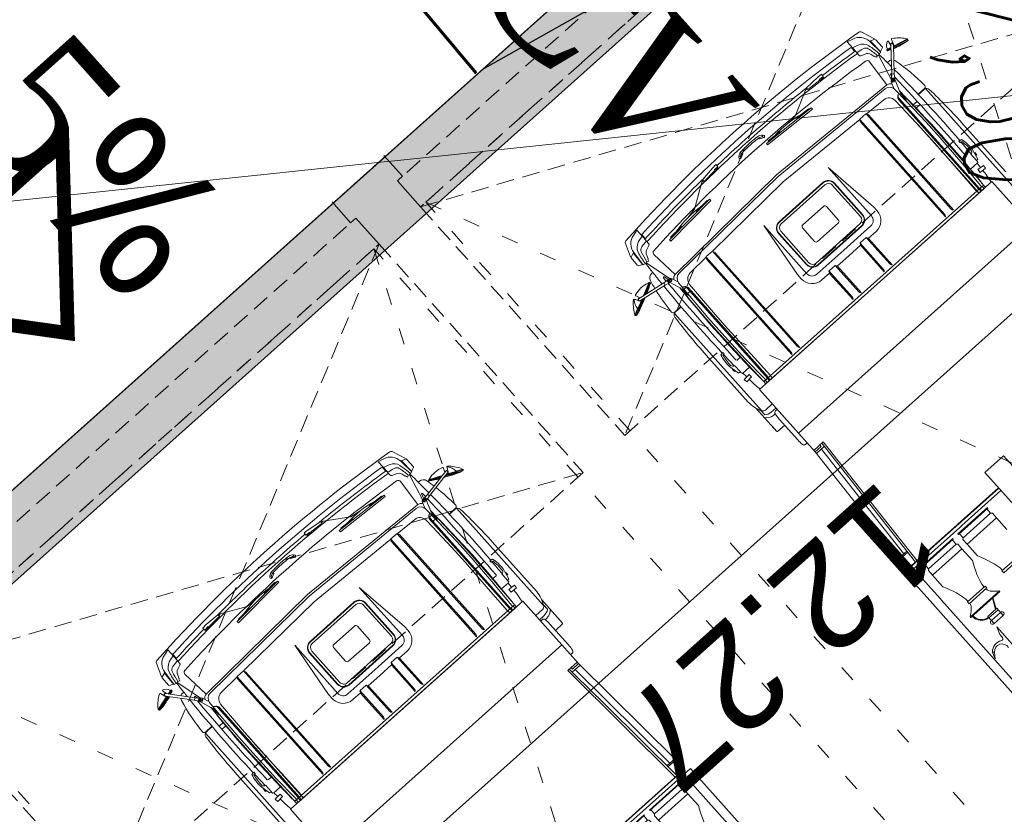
# Model space of a CAD drawing. Header units: centimetres. Extents: x 843425950 to 843478602, y 588811213 to 588851397.
# Tile 59 of 89: x 843443202 to 843443909, y 588832158 to 588832729. Entities that reach past the tile are written whole.
import ezdxf
from ezdxf import colors
from ezdxf.entities.mleader import LeaderData, LeaderLine
from ezdxf.math import Vec2, Vec3

# ---------------------------------------------------------------- set-up
doc = ezdxf.new("R2010")
doc.units = ezdxf.units.CM
doc.header["$MEASUREMENT"] = 0
for name, pattern in [('3', [1, 0.5, -0.5]), ('ACAD_ISO03W100', [30, 12, -18]), ('ACAD_ISO10W100', [18, 12, -3, 0, -3]), ('DASH2', [19.05, 12.7, -6.35])]:
    doc.linetypes.add(name, pattern=pattern)
doc.layers.get('0').update_dxf_attribs({"lineweight": 5})
for name, color, linetype, lineweight in [('0-LINIA CIENKA', 8, 'Continuous', 9), ('0-LINIA ŚREDNIA', 2, 'Continuous', 30), ('1-METKI', 7, 'Continuous', 9), ('cienka sciany', 44, 'Continuous', 9), ('IS_kanalizacja_ZEW', 34, 'Continuous', 60), ('IS_KS_rzędne', 36, 'Continuous', 9), ('IS_SAN_opisy ks', 7, 'Continuous', 20), ('IS_WOD_rzędne', 5, 'Continuous', 9), ('PRZERYWANA', 4, 'DASH2', 9), ('wymiarowanie', 123, 'Continuous', 5)]:
    doc.layers.add(name, color=color, linetype=linetype, lineweight=lineweight)
for name, color, linetype, lineweight, true_color in [('granica działki', 7, '3', 50, 0xeb0000), ('Istniejące sciany', 7, 'Continuous', 9, 0xe18d60), ('meble', 7, 'Continuous', 5, 0x8a8a8a)]:
    doc.layers.add(name, color=color, linetype=linetype, lineweight=lineweight, true_color=true_color)
doc.styles.add('Arial-sanit', font='ariali.ttf')
doc.styles.add('ROMAN', font='romans.shx', dxfattribs={"width": 0.7})
doc.styles.get("Standard").update_dxf_attribs({"font": 'ARIAL.TTF'})
doc.dimstyles.new('1-100 do zagospod', dxfattribs={"dimscale": 0, "dimtxt": 75, "dimasz": 25, "dimexe": 3, "dimexo": 7, "dimgap": 25, "dimtad": 1, "dimlfac": 0.01, "dimrnd": 0.01, "dimzin": 9, "dimdsep": 46, "dimtxsty": 'Standard', "dimblk1": 'new', "dimblk2": 'new', "dimsah": 1, "dimcen": 12, "dimdle": 20, "dimse1": 1, "dimse2": 1, "dimclrd": 256, "dimclre": 3, "dimclrt": 256, "dimadec": 0, "dimazin": 0, "dimtfac": 15, "dimtix": 1, "dimtmove": 1, "dimatfit": 3, "dimldrblk": 'new', "dimfxl": 1, "dimtfill": 1, "dimtfillclr": 7, "dimtolj": 1, "dimtzin": 5, "dimlwd": -1, "dimarcsym": 0})
picture_1 = doc.add_image_def('image1.jpg', size_in_pixel=(6614, 4677))

# ---------------------------------------------------------------- blocks, each defined once
blk = doc.blocks.new('fire truck_top_cad-block.com')
at = {"color": 0}
for p, q in [((505, 1429.8), (483.8, 1384.5)), ((509.2, 1429.5), (490.4, 1389.1)), ((496.1, 1385.6), (514.4, 1424.9)), ((499.4, 1425.8), (502.4, 1424.4)), ((509.2, 1429.5), (505, 1429.8)), ((514.4, 1424.9), (509.2, 1429.5)), ((416.8, 1355.9), (449.1, 1339.5)), ((422.4, 1353.6), (449.3, 1339.4)), ((454.8, 1319.6), (487.4, 1389.5)), ((456.3, 1311), (492.5, 1388.7)), ((457.8, 1302.4), (496.4, 1385.3)), ((484.8, 1384.1), (483.8, 1384.6)), ((492.5, 1388.7), (487.4, 1389.5)), ((496.4, 1385.3), (492.5, 1388.7)), ((397.4, 1196.5), (441.5, 1291.1)), ((401.3, 1193), (443, 1282.5)), ((406.3, 1332.1), (436.4, 1319.9)), ((406.4, 1192.3), (444.5, 1273.9)), ((471.5, 1120.9), (435, 1327.7)), ((489.2, 1124), (452.8, 1330.8)), ((399.9, 1201.9), (399.7, 1202)), ((679.8, 1204.3), (679.8, 1142.8)), ((684.5, 1209.9), (1621.3, 1209.9)), ((1059.8, 1239.8), (1513.6, 1239.8)), ((1806, 1227.4), (1581.7, 1227.4)), ((1659.9, 1212.4), (1616.7, 1212.4)), ((1806, 1227.4), (1758.9, 1227.4)), ((1810.8, 1223.8), (1810.8, 1154.9)), ((3195.1, 1216.9), (3195.1, 310)), ((3195.1, 1216.9), (4402, 1216.9)), ((76.8, 1138.8), (173.4, 1174.6)), ((273.6, 1146.1), (163.7, 1142.3)), ((163.9, 1136.3), (163.7, 1142.3)), ((272.7, 1145.3), (165.1, 1136.4)), ((166.7, 1142.4), (176.2, 1171.8)), ((253.2, 1178.4), (181.7, 1175.9)), ((270.6, 1146), (259, 1174.7)), ((281, 1127.9), (272.7, 1145.3)), ((273.7, 1143.2), (273.6, 1146.1)), ((361.9, 1139.6), (361.9, 1129.7)), ((401.3, 1193), (397.4, 1196.5)), ((406.4, 1192.3), (401.3, 1193)), ((681.8, 1198.2), (681.8, 1142.9)), ((1128.8, 1159.6), (1124.8, 1137.6)), ((1138.8, 1137.6), (1124.8, 1137.6)), ((1138.8, 1137.6), (1140.7, 1150.5)), ((1311.8, 1152.6), (1231.8, 1169.6)), ((1313.8, 1137.6), (1251.8, 1137.6)), ((1263.8, 1167.6), (1263.8, 1162.8)), ((1263.8, 1167.6), (1283.8, 1167.6)), ((1283.8, 1167.6), (1283.8, 1158.5)), ((1313.8, 1137.6), (1311.8, 1152.6)), ((1331.8, 1132.3), (1331.8, 1064.6)), ((1368.8, 1101.9), (1371.9, 1151.8)), ((1371.9, 1151.8), (1396.8, 1150.2)), ((1396.8, 1150.2), (1393.7, 1100.3)), ((1637.7, 1184.8), (1637.7, 1119.9)), ((1677.3, 1164.4), (1677.3, 1119.9)), ((1690.6, 1119.9), (1690.6, 1135.1)), ((1704.7, 1164.4), (1704.7, 1151.2)), ((1951.8, 1154.9), (1751.8, 1154.9)), ((2013, 1119.9), (2013, 1135.1)), ((3079.2, 1179.9), (2099.3, 1119.9)), ((3069.3, 1131.4), (2114.3, 1072.9)), ((3069.2, 1179.9), (3069.2, 1103.4)), ((3129.1, 1179.9), (3079.2, 1179.9)), ((3079.2, 1179.9), (3079.2, 1104)), ((3169.1, 1179.9), (3129.1, 1179.9)), ((3169.1, 1179.9), (3169.1, 310)), ((3171.1, 1179.9), (3171.1, 310)), ((3195.1, 1151.9), (4402, 1151.9)), ((4021.1, 1129), (4068.6, 1146)), ((4068.6, 1146), (4028.6, 1117.2)), ((241.9, 1081.1), (266.9, 1088.4)), ((266.9, 1092.4), (282.9, 1097.4)), ((266.9, 1088.4), (266.9, 1092.4)), ((282.9, 1097.4), (277.6, 1110.6)), ((280.9, 1117.4), (284.6, 1117.4)), ((281, 1118.1), (281, 1127.9)), ((284.6, 1120.2), (284.6, 1116.7)), ((284.6, 1116.7), (474.5, 1069.7)), ((441.8, 1088.6), (476, 1080.6)), ((471.5, 1120.9), (489.2, 1124)), ((471.5, 1120.9), (474.8, 1091)), ((474.8, 1091), (496.4, 1094.8)), ((476.5, 1081.3), (474.8, 1091)), ((489.2, 1124), (496.4, 1094.8)), ((583.3, 1055.2), (494.1, 1087.3)), ((498, 1085.9), (496.4, 1094.8)), ((576, 1057.8), (666.4, 1061.3)), ((666.5, 1061.3), (866.7, 1065.8)), ((866.7, 1065.8), (1016.9, 1066.8)), ((1017, 1066.8), (1267.1, 1063.3)), ((1234.8, 1098), (1234.8, 1067.8)), ((1266.9, 1063.3), (1466.9, 1057.8)), ((1331.8, 1128.9), (1366.8, 1126.9)), ((1393.7, 1100.3), (1368.8, 1101.9)), ((1499.2, 1119.9), (1499.2, -1119.9)), ((1919.3, 1119.9), (1499.2, 1119.9)), ((1919.3, 1119.9), (1919.3, -1119.9)), ((2099.3, 1119.9), (1919.3, 1119.9)), ((2084.3, 1028), (2084.3, 1119.9)), ((3169.1, 1109.5), (2084.3, 1043)), ((3169.1, 1094.5), (2084.3, 1028)), ((2099.3, 1060.6), (2084.3, 1060.6)), ((2099.3, 1060.6), (2099.3, 1119.9)), ((2114.3, 1044.9), (2114.3, 1119.9)), ((3221.8, 797.8), (3221.8, 1081.3)), ((3221.8, 1081.3), (3226.3, 1081.3)), ((3226.3, 797.8), (3226.3, 1081.3)), ((3226.3, 1072.3), (3266.8, 1072.3)), ((3266.8, 1072.3), (3275.8, 1081.3)), ((3266.8, 806.8), (3266.8, 1072.3)), ((3275.8, 1081.3), (3320.4, 1081.3)), ((3320.4, 797.8), (3320.4, 1081.3)), ((3432.9, 1081.3), (3320.4, 1081.3)), ((3725.3, 1081.3), (3729.8, 1081.3)), ((3725.3, 797.8), (3725.3, 1081.3)), ((3729.8, 797.8), (3729.8, 1081.3)), ((4029, 1117.2), (4020.2, 1129)), ((71, 1056.6), (60, 1012.9)), ((155.7, 1012.9), (60, 1012.9)), ((111.2, 1007.9), (146.6, 1007.9)), ((187, 1012.9), (147.1, 1012.9)), ((200.2, 1022.2), (210.8, 1051.8)), ((272.5, 1038.2), (479.3, 1020)), ((433, 0), (479, 1016.6)), ((537.6, 1039.8), (484, 1059.1)), ((653.2, 1050.4), (588.9, 1054)), ((601, 1057.5), (601, 1022)), ((602.6, 989.9), (668.5, 992.4)), ((611.3, 1020.7), (1476.9, 1020.7)), ((615.5, 1013.1), (1476.9, 1013.1)), ((641, 1057.5), (641, 1022)), ((656, 1047.4), (656, 1044.9)), ((668.5, 992.4), (867.7, 996.9)), ((867.7, 996.9), (1016.7, 997.9)), ((1016.7, 997.9), (1266.2, 994.4)), ((1266.2, 994.4), (1476.9, 992.3)), ((1266.9, 1048.3), (1466.9, 1039.8)), ((1451.7, 1058.9), (1460, 1058)), ((1466.9, 1057.8), (1476.9, 1057.4)), ((1466.9, 1039.8), (1476.9, 1039)), ((1476.9, 1057.4), (1476.9, -1057.4)), ((1477.8, 1058.3), (1499.2, 1057.5)), ((1479.8, 1045), (1495.8, 1045)), ((1479.8, 1023.6), (1495.8, 1023.6)), ((1479.8, 1016), (1495.8, 1016)), ((1479.8, 995.2), (1495.8, 995.2)), ((1498.7, 1042.1), (1498.7, -1042.1)), ((2134.4, 1046.1), (2136.4, 1046)), ((3630.8, 1022.8), (3648.8, 1022.8)), ((3630.8, 851.8), (3630.8, 1022.8)), ((3648.8, 1022.8), (3648.8, 851.8)), ((3904.4, 984.6), (3961.2, 1005.3)), ((3961.2, 1005.3), (3989.1, 1005.3)), ((3982.5, 1005.3), (3986.9, 1005.3)), ((536.8, 770.8), (544.1, 931.8)), ((3805.8, 983.5), (3805.8, 895.5)), ((3805.8, 983.5), (3874.3, 983.5)), ((3819.5, 983.5), (3819.5, 895.5)), ((3845.8, 983.5), (3845.8, 895.5)), ((3874.3, 983.5), (3874.3, 895.5)), ((4075.4, 984.6), (3905.1, 984.6)), ((242.7, 475.2), (267.7, 884.4)), ((259.5, 865.9), (252.8, 756.1)), ((279.7, 883.7), (254.7, 474.5)), ((266.5, 865.4), (259.5, 865.9)), ((267.7, 884.4), (279.7, 883.7)), ((3648.8, 851.8), (3630.8, 851.8)), ((3805.8, 907.9), (3729.8, 870.5)), ((3805.8, 902.2), (3729.8, 864.9)), ((3805.8, 895.5), (3874.3, 895.5)), ((3819.7, 914.7), (3819.5, 914.6)), ((551.7, 777.9), (1466.8, 777.9)), ((3221.8, 797.8), (3226.3, 797.8)), ((3226.3, 806.8), (3266.8, 806.8)), ((3266.8, 806.8), (3275.8, 797.8)), ((3275.8, 797.8), (3320.4, 797.8)), ((3432.9, 797.8), (3320.4, 797.8)), ((3725.3, 797.8), (3729.8, 797.8)), ((252.8, 756.1), (259.8, 755.7)), ((502, 0), (534.1, 709.9)), ((534.1, 711.9), (534.1, 767.9)), ((534.1, 709.9), (1450.8, 709.9)), ((535.6, 769.9), (1450.8, 769.9)), ((536.2, 770.5), (547.8, 776.9)), ((536.2, 709.4), (547.8, 702.9)), ((3221.8, 464.5), (3221.8, 747.9)), ((3221.8, 747.9), (3226.3, 747.9)), ((3226.3, 464.5), (3226.3, 747.9)), ((3226.3, 738.9), (3266.8, 738.9)), ((3266.8, 738.9), (3275.8, 747.9)), ((3266.8, 473.5), (3266.8, 738.9)), ((3275.8, 747.9), (3320.4, 747.9)), ((3320.4, 464.5), (3320.4, 747.9)), ((3432.9, 747.9), (3320.4, 747.9)), ((224.5, 603.5), (237.2, 680.9)), ((551.7, 701.9), (1466.8, 701.9)), ((3630.8, 689.4), (3648.8, 689.4)), ((3630.8, 518.5), (3630.8, 689.4)), ((3648.8, 689.4), (3648.8, 518.5)), ((114.1, 435), (224.5, 603.5)), ((236.9, 494.6), (243.6, 604.4)), ((243.6, 604.4), (250.6, 604)), ((113.1, 420), (114.1, 435)), ((243.9, 494.2), (236.9, 494.6)), ((254.7, 474.5), (242.7, 475.2)), ((3221.8, 464.5), (3226.3, 464.5)), ((3226.3, 473.5), (3266.8, 473.5)), ((3266.8, 473.5), (3275.8, 464.5)), ((3275.8, 464.5), (3320.4, 464.5)), ((3432.9, 464.5), (3320.4, 464.5)), ((89, 311.3), (105.7, 420.5)), ((105.7, 420.5), (120.6, 419.6)), ((120.6, 419.6), (113.9, 309.8)), ((641.9, 311), (1067, 365.7)), ((1066.9, 365.7), (1106.9, 365.7)), ((86.9, 276.4), (89, 311.3)), ((108.9, 310.1), (106.8, 275.1)), ((107.5, 285.6), (114.5, 285.3)), ((108.3, 299.6), (115.2, 299.3)), ((113.9, 309.8), (108.9, 310.1)), ((115.4, 305.3), (114.3, 279.3)), ((115.4, 305.3), (122, 305)), ((641.9, 311), (1106.9, 311)), ((3022.9, 310), (3022.9, 130)), ((7215.7, 310), (3022.9, 310)), ((106.8, 275.1), (86.9, 276.4)), ((114.3, 279.3), (121.2, 279)), ((1057.1, 248.5), (754.7, 248.5)), ((1056.5, 269.8), (755.3, 269.8)), ((1056.5, 266.6), (755.3, 266.6)), ((1156.9, 261), (1156.9, 0)), ((1211.6, 261), (1211.6, 187.7)), ((1211.6, 261), (1211.6, 187.7)), ((696, 210.6), (696, -210.6)), ((699.3, 210.6), (699.3, -210.6)), ((717.4, 210.6), (717.4, -210.6)), ((1094.4, 210.6), (1094.4, -210.6)), ((1112.5, 210.6), (1112.5, -210.6)), ((1115.8, 210.6), (1115.8, -210.6)), ((1197.2, 121.2), (1197.2, 178.8)), ((1197.6, 180), (1450.8, 180)), ((1198.2, 180.6), (1209.8, 187)), ((1213.7, 188), (1466.8, 188)), ((153.1, 112.9), (160.9, 106.6)), ((158.8, 80.5), (155.4, 80.5)), ((174.7, 114.5), (158.8, 80.5)), ((160.9, 106.6), (174.7, 114.5)), ((164.8, 122.5), (174.7, 114.5)), ((825.9, 100), (825.9, -100)), ((970.9, 115), (840.9, 115)), ((985.9, 100), (985.9, -100)), ((1197.6, 120), (1450.8, 120)), ((1198.2, 119.4), (1209.8, 113)), ((1211.6, 112.3), (1211.6, 0)), ((1213.7, 112), (1466.8, 112)), ((7215.7, 130), (3022.9, 130)), ((433, 0), (479, -1016.6)), ((502, 0), (534.1, -709.9)), ((1156.9, -261), (1156.9, 0)), ((1211.6, -112.3), (1211.6, 0)), ((153.1, -112.9), (160.9, -106.6)), ((158.8, -80.5), (155.4, -80.5)), ((174.7, -114.5), (158.8, -80.5)), ((160.9, -106.6), (174.7, -114.5)), ((164.8, -122.5), (174.7, -114.5)), ((217.9, -115.4), (210.9, -115.9)), ((210.9, -115.9), (217.4, -225.7)), ((216.8, -96.5), (228.7, -95.8)), ((241, -505.7), (216.8, -96.5)), ((228.7, -95.8), (253, -505)), ((970.9, -115), (840.9, -115)), ((1197.2, -121.2), (1197.2, -178.8)), ((1197.6, -120), (1450.8, -120)), ((1198.2, -119.4), (1209.8, -113)), ((1213.7, -112), (1466.8, -112)), ((1197.6, -180), (1450.8, -180)), ((1198.2, -180.6), (1209.8, -187)), ((1211.6, -261), (1211.6, -187.7)), ((1211.6, -261), (1211.6, -187.7)), ((1213.7, -188), (1466.8, -188)), ((217.4, -225.7), (224.4, -225.2)), ((1057.1, -248.5), (754.7, -248.5)), ((1056.5, -266.6), (755.3, -266.6)), ((1056.5, -269.8), (755.3, -269.8)), ((207.6, -380.5), (210.9, -302.2)), ((641.9, -311), (1106.9, -311)), ((641.9, -311), (1067, -365.7)), ((118.1, -561.1), (207.6, -380.5)), ((226.4, -377.4), (233.4, -377)), ((232.9, -487.2), (226.4, -377.4)), ((1066.9, -365.7), (1106.9, -365.7)), ((239.9, -486.8), (232.9, -487.2)), ((119, -576.1), (118.1, -561.1)), ((253, -505), (241, -505.7)), ((108, -686.9), (111.5, -576.5)), ((111.5, -576.5), (126.5, -575.6)), ((126.5, -575.6), (133, -685.4)), ((110.1, -721.8), (108, -686.9)), ((133, -685.4), (128, -685.7)), ((128, -685.7), (130.1, -720.6)), ((128.6, -696.2), (135.5, -695.7)), ((135, -689.7), (141.6, -689.2)), ((135, -689.7), (137, -715.6)), ((536.2, -709.4), (547.8, -702.9)), ((551.7, -701.9), (1466.8, -701.9)), ((130.1, -720.6), (110.1, -721.8)), ((129.5, -710.1), (136.5, -709.6)), ((137, -715.6), (143.9, -715.1)), ((534.1, -709.9), (1450.8, -709.9)), ((534.1, -711.9), (534.1, -767.9)), ((535.6, -769.9), (1450.8, -769.9)), ((536.2, -770.5), (547.8, -776.9)), ((536.8, -770.8), (544.1, -931.8)), ((551.7, -777.9), (1466.8, -777.9)), ((71, -1056.6), (60, -1012.9)), ((155.7, -1012.9), (60, -1012.9)), ((111.2, -1007.9), (146.6, -1007.9)), ((187, -1012.9), (155.7, -1012.9)), ((200.2, -1022.2), (210.8, -1051.8)), ((272.5, -1038.2), (479.3, -1020)), ((537.6, -1039.8), (484, -1059.1)), ((583.3, -1055.2), (494.1, -1087.3)), ((576, -1057.8), (666.4, -1061.3)), ((653.2, -1050.4), (588.9, -1054)), ((602.6, -989.9), (668.5, -992.4)), ((611.3, -1020.7), (1476.9, -1020.7)), ((615.5, -1013.1), (1476.9, -1013.1)), ((656, -1047.4), (656, -1044.9)), ((668.5, -992.4), (867.7, -996.9)), ((840.4, -995.9), (1499.2, -995.9)), ((867.7, -996.9), (1016.7, -997.9)), ((1016.7, -997.9), (1266.2, -994.4)), ((1266.2, -994.4), (1476.9, -992.3)), ((1266.9, -1048.3), (1466.9, -1039.8)), ((1266.9, -1063.3), (1466.9, -1057.8)), ((1451.7, -1058.9), (1460, -1058)), ((1466.9, -1039.8), (1476.9, -1039)), ((1466.9, -1057.8), (1476.9, -1057.4)), ((1477.8, -1058.3), (1499.2, -1057.5)), ((1479.8, -995.2), (1495.8, -995.2)), ((1479.8, -1016), (1495.8, -1016)), ((1479.8, -1023.6), (1495.8, -1023.6)), ((1479.8, -1045), (1495.8, -1045)), ((241.9, -1081.1), (266.9, -1088.4)), ((266.9, -1088.4), (266.9, -1092.4)), ((266.9, -1092.4), (282.9, -1097.4)), ((281, -1127.9), (272.7, -1145.3)), ((282.9, -1097.4), (277.6, -1110.6)), ((280.9, -1117.4), (284.6, -1117.4)), ((281, -1118.1), (281, -1127.9)), ((445, -1098.4), (284.1, -1233.4)), ((284.6, -1116.7), (474.5, -1069.7)), ((284.6, -1120.2), (284.6, -1116.7)), ((456.5, -1112.2), (295.7, -1247.2)), ((361.9, -1139.6), (361.9, -1129.7)), ((441.8, -1088.6), (459.5, -1084.5)), ((445, -1098.4), (466.7, -1077.6)), ((456.5, -1112.2), (445, -1098.4)), ((456.5, -1112.2), (480.8, -1094.5)), ((474.2, -1071.3), (466.7, -1077.6)), ((480.8, -1094.5), (466.7, -1077.6)), ((488.3, -1088.2), (480.8, -1094.5)), ((666.5, -1061.3), (866.7, -1065.8)), ((712.8, -1103.8), (712.8, -1064.8)), ((744.8, -1104.2), (744.8, -1066)), ((866.7, -1065.8), (1016.9, -1066.8)), ((1017, -1066.8), (1267.1, -1063.3)), ((1234.8, -1098), (1234.8, -1067.8)), ((1331.8, -1132.3), (1331.8, -1064.6)), ((1331.8, -1128.9), (1366.8, -1126.9)), ((1393.7, -1100.3), (1368.8, -1101.9)), ((1368.8, -1101.9), (1371.9, -1151.8)), ((1396.8, -1150.2), (1393.7, -1100.3)), ((1919.3, -1119.9), (1499.2, -1119.9)), ((76.8, -1138.8), (173.4, -1174.6)), ((163.9, -1136.3), (163.7, -1142.3)), ((273.6, -1146.1), (163.7, -1142.3)), ((272.7, -1145.3), (165.1, -1136.4)), ((166.7, -1142.4), (176.2, -1171.8)), ((253.2, -1178.4), (181.7, -1175.9)), ((270.6, -1146), (259, -1174.7)), ((273.7, -1143.2), (273.6, -1146.1)), ((285.3, -1196), (290.9, -1194.5)), ((292.8, -1186.2), (289.3, -1188.7)), ((298.2, -1221.6), (289.3, -1188.7)), ((299.8, -1186.4), (292.8, -1186.2)), ((301.5, -1218.8), (292.8, -1186.2)), ((299.8, -1186.4), (307.2, -1214.1)), ((679.8, -1204.3), (679.8, -1142.8)), ((681.8, -1198.2), (681.8, -1142.9)), ((1128.8, -1159.6), (1124.8, -1137.6)), ((1138.8, -1137.6), (1124.8, -1137.6)), ((1138.8, -1137.6), (1140.7, -1150.5)), ((1311.8, -1152.6), (1231.8, -1169.6)), ((1313.8, -1137.6), (1251.8, -1137.6)), ((1263.8, -1167.6), (1263.8, -1162.8)), ((1263.8, -1167.6), (1283.8, -1167.6)), ((1283.8, -1167.6), (1283.8, -1158.5)), ((1313.8, -1137.6), (1311.8, -1152.6)), ((1371.9, -1151.8), (1396.8, -1150.2)), ((256, -1236.4), (287.3, -1229.1)), ((258.6, -1261.8), (293.2, -1251.3)), ((332.5, -1350), (303.3, -1240.8)), ((336.8, -1350.4), (306.7, -1238)), ((312.3, -1233.2), (342.8, -1346.7)), ((684.5, -1209.9), (1621.3, -1209.9)), ((1059.8, -1239.8), (1513.6, -1239.8)), ((327.8, -1345.1), (331, -1344.2)), ((336.8, -1350.4), (332.5, -1350)), ((342.8, -1346.7), (336.8, -1350.4))]:
    blk.add_line(p, q, dxfattribs=at)
for points in [[(131.7, 1063.1), (127, 1049.9), (117.2, 1012.9)], [(173, 1067.1), (169.5, 1049.9), (165.7, 1021.5)], [(131.7, -1063.1), (127, -1049.9), (117.2, -1012.9)], [(173, -1067.1), (169.5, -1049.9), (165.7, -1021.5)]]:
    blk.add_lwpolyline(points, dxfattribs=at)
for points in [[(281, 1127.9, 0.049602), (183.9, 1111.4)], [(271.9, 1108.2, 0.051562), (197.1, 1093.6)], [(448.1, 0), (493, 993, -0.39005), (541.9, 1041.5), (666.9, 1046.3), (866.9, 1050.8), (1016.9, 1051.8), (1266.9, 1048.3)], [(448.1, 0), (493, -993, 0.39005), (541.9, -1041.5), (666.9, -1046.3), (866.9, -1050.8), (1016.9, -1051.8), (1266.9, -1048.3)], [(281, -1127.9, -0.049602), (183.9, -1111.4)], [(271.9, -1108.2, -0.051562), (197.1, -1093.6)]]:
    blk.add_lwpolyline(points, format="xyb", dxfattribs=at)
for points in [[(484.1, 1064.7), (479.2, 1073.2), (484.1, 1081.7), (494, 1081.7), (498.9, 1073.2), (494, 1064.7)], [(484.1, -1064.7), (479.2, -1073.2), (484.1, -1081.7), (494, -1081.7), (498.9, -1073.2), (494, -1064.7)]]:
    blk.add_lwpolyline(points, close=True, dxfattribs=at)
for centre in [(489.1, 1073.2), (489.1, -1073.2)]:
    blk.add_circle(centre, 6, dxfattribs=at)
for centre, radius, start, end in [((636.9, 1161.4), 300, 118.24032, 137.59614), ((93.7, 1529.5), 433.2, 330.94872, 345.84182), ((497.3, 1421.3), 5, 65, 118.24032), ((419.1, 1360.3), 5, 137.59614, 243.10288), ((424.7, 1358), 5, 129.89311, 242.16445), ((485.7, 1285.1), 100, 92.42216, 129.89311), ((-250.8, 1616.2), 781.9, 335.36202, 342.71685), ((481.6, 1380), 5, 65, 92.42216), ((588.5, 1263), 200, 160.69531, 196.84805), ((404.4, 1327.5), 5, 67.83555, 160.69531), ((443.9, 1329.2), 11.5, 63.10288, 228.49995), ((443.9, 1329.2), 9, 10, 190), ((443.9, 1329.2), 11.5, 331.50005, 63.10288), ((401.9, 1206.5), 5, 196.84805, 245), ((-250.8, 1616.2), 781.9, 327.28315, 333.10535), ((720.5, -183.3), 1403.7, 92.29688, 100.03006), ((664.8, 1204.3), 15, 0, 92.29688), ((708.8, 1198.2), 27, 95.06189, 180), ((1038.8, -2526.8), 3766.6, 89.68044, 95.06189), ((1505.2, 1000.6), 239.3, 60.197, 87.98719), ((1610.7, 1184.8), 27, 0, 60.197), ((1603.5, 1164.7), 73.8, 359.75302, 40.20716), ((1628.4, 1164.7), 76.3, 359.75302, 55.17401), ((1762.4, 1164.7), 76.3, 50.69752, 55.17401), ((83.8, 1120.1), 20, 110.30447, 173.48454), ((173.8, 1030.8), 106, 94.70103, 165.88567), ((175.1, 1170), 4.9, 58.38251, 110.30447), ((181.9, 1169.9), 6, 92, 162.01689), ((253.5, 1172.4), 6, 21.98311, 92), ((405.9, 1139.6), 44, 103.37909, 180), ((920.5, -8546.1), 9691.9, 92.67052, 93.30457), ((720.5, -183.3), 1403.7, 100.76472, 103.37909), ((920.5, -8546.1), 9691.9, 88.78582, 92.56323), ((1210, 858.9), 311.4, 85.98305, 105.10758), ((920.5, -8546.1), 9691.9, 88.04231, 88.70462), ((1210.3, 846.2), 312.1, 86.02775, 102.88471), ((1231.8, 1137.6), 20, 0, 89.6797), ((920.5, -8546.1), 9691.9, 87.5969, 87.67478), ((1326.8, 1132.3), 5, 0, 88.14933), ((1706.8, 1135.1), 16.2, 99.08472, 180), ((1751.8, 853.7), 301.2, 90, 99.08472), ((1951.8, 853.7), 301.2, 80.91528, 90), ((1996.8, 1135.1), 16.2, 0, 80.91528), ((9891.1, 0), 9891.1, 173.48454, 186.51546), ((204.2, 1037.2), 77, 105.29087, 160.34618), ((207.3, 1060.1), 35, 106.91325, 168.54125), ((255.1, 1036), 47, 106.2602, 160.31667), ((271, 1118.1), 10, 275.10651, 0), ((289.6, 1120.2), 5, 94.28612, 180), ((920.5, -8546.1), 9691.9, 93.30457, 93.73467), ((442.9, 1093.5), 5, 91.56128, 256.88356), ((940.3, -17156.1), 18261.3, 91.46368, 91.56128), ((489.1, 1073.2), 15, 70.18877, 250.18877), ((940.3, -17156.1), 18261.3, 89.09151, 91.39674), ((1019.4, -6760.2), 7831, 86.83596, 93.25318), ((1229.8, 1098), 5, 0, 89.09151), ((1339.2, 470.6), 656.8, 87.28777, 87.59794), ((1373.7, 468.6), 656.8, 78.97941, 88.11701), ((3729.8, 975.5), 90, 5.10108, 90), ((4071, 1065.9), 81, 128.82459, 209.89096), ((4061.7, 1074.2), 54.4, 127.21036, 279.63567), ((10120, 0), 10063.9, 174.278, 185.722), ((10044.1, -15.1), 9950.2, 174.07023, 177.60865), ((111.2, 1002.9), 5, 90, 174.278), ((10067.1, -15.1), 9950.2, 174.07023, 179.91331), ((155.7, 1022.9), 10, 270, 352.30395), ((187, 1026.9), 14, 270, 340.31667), ((10147, -15.1), 9950.2, 174.02719, 179.91331), ((270.8, 1018.2), 20, 84.97093, 174.02719), ((519.9, 1014.8), 40.9, 113.97954, 177.40995), ((605, 929.1), 60.9, 92.17686, 177.40995), ((788.1, 1186.5), 252.9, 214.82162, 217.54171), ((792.6, 1167.5), 246.4, 210.59761, 215.09867), ((590.1, 1074), 20, 250.18877, 266.72951), ((611.3, 1050.7), 30, 217.54171, 270), ((615.5, 1043.1), 30, 215.09867, 270), ((653, 1047.4), 3, 0, 86.72951), ((1478.6, 1056.6), 1.8, 113.63036, 154.26798), ((1479.8, 1042.1), 2.9, 90, 180), ((1479.8, 1020.7), 2.9, 90, 180), ((1479.8, 1013.1), 2.9, 90, 180), ((1479.8, 992.3), 2.9, 90, 180), ((1495.8, 1042.1), 2.9, 0, 90), ((1495.8, 1020.7), 2.9, 0, 90), ((1495.8, 1013.1), 2.9, 0, 90), ((1495.8, 992.3), 2.9, 0, 90), ((1487.7, 958.6), 60, 78.91813, 79.39503), ((1499.1, 960.3), 50, 89.80631, 90.36838), ((3729.8, 975.5), 84, 5.46498, 90), ((3860.1, 986.3), 14.4, 348.83203, 191.16797), ((3989.1, 1018.8), 13.5, 270, 29.89096), ((3860.1, 892.8), 14.4, 168.83203, 11.16797), ((952.8, 637.3), 716.9, 166.46088, 186.5602), ((551.7, 769.9), 8, 90, 118.96893), ((1450.8, 789.9), 20, 270, 323.1301), ((537.2, 768.7), 2, 118.96893, 143.88482), ((537.2, 711.1), 2, 216.11518, 241.03107), ((1450.8, 689.9), 20, 36.8699, 90), ((551.7, 709.9), 8, 241.03107, 270), ((1106.9, 261), 104.8, 0, 90), ((1106.9, 261), 50, 0, 90), ((10044.1, -15.1), 9950.2, 178.32569, 179.91331), ((755.3, 210.6), 59.2, 90, 180), ((755.3, 210.6), 56, 90, 180), ((755.3, 210.6), 37.9, 90, 180), ((1056.5, 210.6), 59.2, 0, 90), ((1056.5, 210.6), 56, 0, 90), ((1056.5, 210.6), 37.9, 0, 90), ((1199.2, 178.8), 2, 118.96893, 180), ((1213.7, 180), 8, 90, 118.96893), ((1450.8, 200), 20, 270, 323.1301), ((920.8, 0), 787, 174.01134, 180), ((187.8, 76.9), 50, 134.03186, 174.01134), ((933.7, 0), 787, 173.94138, 180), ((155.4, 75.5), 5, 90, 174.46021), ((195.9, 78.3), 45, 141.02014, 173.94138), ((219, 44.5), 95, 124.86056, 134.03186), ((840.9, 100), 15, 90, 180), ((970.9, 100), 15, 0, 90), ((1199.2, 121.2), 2, 180, 241.03107), ((1213.7, 120), 8, 241.03107, 270), ((1450.8, 100), 20, 36.8699, 90), ((10044.1, 15.1), 9950.2, 180.08669, 183.40987), ((10067.1, 15.1), 9950.2, 180.08669, 185.92977), ((10147, 15.1), 9950.2, 180.08669, 185.97281), ((920.8, 0), 787, 180, 185.98866), ((933.7, 0), 787, 180, 186.05862), ((187.8, -76.9), 50, 185.98866, 225.96814), ((155.4, -75.5), 5, 185.53979, 270), ((195.9, -78.3), 45, 186.05862, 218.97986), ((219, -44.5), 95, 225.96814, 235.13944), ((840.9, -100), 15, 180, 270), ((970.9, -100), 15, 270, 0), ((1199.2, -121.2), 2, 118.96893, 180), ((1213.7, -120), 8, 90, 118.96893), ((1450.8, -100), 20, 270, 323.1301), ((926.5, -259.7), 716.9, 173.34441, 193.44373), ((755.3, -210.6), 59.2, 180, 270), ((755.3, -210.6), 56, 180, 270), ((755.3, -210.6), 37.9, 180, 270), ((1056.5, -210.6), 37.9, 270, 0), ((1056.5, -210.6), 56, 270, 0), ((1056.5, -210.6), 59.2, 270, 0), ((1199.2, -178.8), 2, 180, 241.03107), ((1213.7, -180), 8, 241.03107, 270), ((1450.8, -200), 20, 36.8699, 90), ((1106.9, -261), 104.8, 270, 0), ((1106.9, -261), 50, 270, 0), ((551.7, -709.9), 8, 90, 118.96893), ((1450.8, -689.9), 20, 270, 323.1301), ((10044.1, 15.1), 9950.2, 184.24326, 185.92977), ((537.2, -711.1), 2, 118.96893, 143.88482), ((537.2, -768.7), 2, 216.11518, 241.03107), ((551.7, -769.9), 8, 241.03107, 270), ((1450.8, -789.9), 20, 36.8699, 90), ((605, -929.1), 60.9, 182.59005, 267.82314), ((173.8, -1030.8), 106, 194.11433, 265.29897), ((111.2, -1002.9), 5, 185.722, 270), ((155.7, -1022.9), 10, 7.69605, 90), ((187, -1026.9), 14, 19.68333, 90), ((255.1, -1036), 47, 199.68333, 253.7398), ((270.8, -1018.2), 20, 185.97281, 275.02907), ((489.1, -1073.2), 15, 109.81123, 289.81123), ((519.9, -1014.8), 40.9, 182.59005, 246.02046), ((1019.4, 6760.2), 7831, 266.74682, 273.16404), ((792.6, -1167.5), 246.4, 144.90133, 149.40239), ((788.1, -1186.5), 252.9, 142.45829, 145.17838), ((590.1, -1074), 20, 93.27049, 109.81123), ((611.3, -1050.7), 30, 90, 142.45829), ((615.5, -1043.1), 30, 90, 144.90133), ((653, -1047.4), 3, 273.27049, 0), ((1479.8, -992.3), 2.9, 180, 270), ((1479.8, -1013.1), 2.9, 180, 270), ((1479.8, -1020.7), 2.9, 180, 270), ((1479.8, -1042.1), 2.9, 180, 270), ((1478.6, -1056.6), 1.8, 205.73202, 246.36964), ((1495.8, -992.3), 2.9, 270, 0), ((1495.8, -1013.1), 2.9, 270, 0), ((1495.8, -1020.7), 2.9, 270, 0), ((1495.8, -1042.1), 2.9, 270, 0), ((83.8, -1120.1), 20, 186.51546, 249.69553), ((204.2, -1037.2), 77, 199.65382, 254.70913), ((207.3, -1060.1), 35, 191.45875, 253.08675), ((271, -1118.1), 10, 0, 84.89349), ((289.6, -1120.2), 5, 180, 265.71388), ((920.5, 8546.1), 9691.9, 266.26533, 266.69543), ((920.5, 8546.1), 9691.9, 266.69543, 266.95018), ((442.9, -1093.5), 5, 103.11644, 268.43872), ((940.3, 17156.1), 18261.3, 268.43872, 268.44536), ((940.3, 17156.1), 18261.3, 268.53747, 270.90849), ((1229.8, -1098), 5, 270.90849, 0), ((1339.2, -470.6), 656.8, 272.40206, 272.71223), ((1339.2, -470.6), 656.8, 272.40206, 272.71223), ((1373.7, -468.6), 656.8, 271.88299, 281.02059), ((175.1, -1170), 4.9, 249.69553, 301.61749), ((181.9, -1169.9), 6, 197.98311, 268), ((305.7, -1252.4), 60, 109.90774, 157.69106), ((253.5, -1172.4), 6, 268, 338.01689), ((-89.7, -1376.7), 433.2, 22.46385, 25.84182), ((405.9, -1139.6), 44, 180, 211.69836), ((405.9, -1139.6), 44, 235.34951, 256.62091), ((720.5, 183.3), 1403.7, 256.62091, 267.70312), ((920.5, 8546.1), 9691.9, 267.10627, 271.21418), ((708.8, -1198.2), 27, 180, 264.93811), ((1210, -858.9), 311.4, 254.89242, 274.01695), ((920.5, 8546.1), 9691.9, 271.29538, 271.95769), ((1210.3, -846.2), 312.1, 257.11529, 273.97225), ((1231.8, -1137.6), 20, 270.3203, 0), ((920.5, 8546.1), 9691.9, 272.32522, 272.4031), ((1326.8, -1132.3), 5, 271.85067, 0), ((254.8, -1231.5), 5, 157.69106, 283.10288), ((260, -1266.6), 5, 106.89712, 212.40386), ((509.1, -1108.6), 300, 212.40386, 231.75968), ((289.9, -1240.3), 11.5, 103.10288, 286.89712), ((289.9, -1240.3), 9, 130, 310), ((289.9, -1240.3), 11.5, 91.50005, 103.10288), ((289.9, -1240.3), 11.5, 286.89712, 348.49995), ((-89.7, -1376.7), 433.2, 4.15818, 19.94935), ((664.8, -1204.3), 15, 267.70312, 0), ((1038.8, 2526.8), 3766.6, 264.93811, 270.31956), ((326.5, -1340.2), 5, 231.75968, 285)]:
    blk.add_arc(centre, radius, start, end, dxfattribs=at)
for points in [[(3630.8, 1016.4), (3561.6, 1020.1), (3497.3, 1050.7), (3432.9, 1081.3)], [(3725.3, 1081.3), (3703, 1050.6), (3680.8, 1019.8), (3648.8, 1016.3)], [(3630.8, 862.7), (3561.6, 859), (3497.3, 828.4), (3432.9, 797.8)], [(3725.3, 797.8), (3703, 828.5), (3680.8, 859.2), (3648.8, 862.7)], [(3630.8, 683), (3561.6, 686.7), (3497.3, 717.3), (3432.9, 747.9)]]:
    blk.add_open_spline(points, degree=3, dxfattribs=at)
blk = doc.blocks.new('_Oblique')
at = {"color": 0, "linetype": 'ByBlock', "lineweight": -2}
blk.add_line((-0.5, -0.5), (0.5, 0.5), dxfattribs=at)
blk = doc.blocks.new('My oblique')
at = {"xscale": 2.5, "yscale": 2.5, "zscale": 2.5, "rotation": 180}
blk.add_blockref('_Oblique', (139.09, 225.958), dxfattribs=at)
blk = doc.blocks.new('new')
at = {"ltscale": 0.1}
for p, q in [((0, -3.392), (0, 3.392)), ((-1.87, 0), (1.87, 0))]:
    blk.add_line(p, q, dxfattribs=at)
blk.add_blockref('My oblique', (-139.09, -225.958), dxfattribs=at)
blk = doc.blocks.new('*D1815')
at = {"layer": '0-LINIA CIENKA'}
blk.add_line((843443267.57, 588831939.53), (843444144.71, 588832724.1), dxfattribs=at)
at = {"layer": 'Defpoints', "color": 0}
for p in [(843444163.35, 588832740.76), (843444163.35, 588832740.76), (843443597.86, 588831532.76)]:
    blk.add_point(p, dxfattribs=at)
at = {"layer": '0-LINIA CIENKA', "linetype": 'ByBlock', "xscale": 25, "yscale": 25, "zscale": 25}
for p, rotation in [((843444163.35, 588832740.76), 41.81120468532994), ((843443248.93, 588831922.86), 221.81120468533)]:
    blk.add_blockref('new', p, dxfattribs=dict(at, rotation=rotation))
at = {"layer": '0-LINIA CIENKA', "lineweight": 5, "insert": (843443747.91, 588832285.11), "char_height": 75, "attachment_point": 5, "rotation": 221.8112, "bg_fill": 3, "box_fill_scale": 1.25, "bg_fill_color": 256, "bg_fill_true_color": 13158600, "bg_fill_transparency": 0}
blk.add_mtext('\\A1;12.27', dxfattribs=at)
blk = doc.blocks.new('G$CA5EE0E49')
at = {"layer": 'granica działki'}
for p, q in [((-90.5, -86.3), (90.5, 86.3)), ((86.3, -90.5), (-86.3, 90.5))]:
    blk.add_line(p, q, dxfattribs=at)
blk = doc.blocks.new('G$C2BD97EAD')
at = {"layer": 'granica działki', "color": 1, "linetype": 'Continuous', "lineweight": 0, "true_color": 0xff0f0f, "const_width": 10}
blk.add_lwpolyline([(0, 0), (-103.54, 90.07), (71.45, 117.17), (0, 0)], dxfattribs=at)
blk = doc.blocks.new('*U|REF960')
at = {"layer": 'wymiarowanie'}
for points in [[(0, 0), (0, 25)], [(460, 0), (460, 25)]]:
    blk.add_lwpolyline(points, dxfattribs=at)
at = {"color": 7, "lineweight": 40, "true_color": 0xffffff}
blk.add_wipeout([(0, 0), (460, 0), (460, 25), (455, 25), (455, 45), (5, 45), (5, 25), (0, 25)], dxfattribs=at).dxf.layer = 'wymiarowanie'
at = {"layer": 'cienka sciany'}
for points in [[(5, 45), (5, 25), (0, 25)], [(455, 45), (455, 25), (460, 25)]]:
    blk.add_lwpolyline(points, dxfattribs=at)
at = {"layer": 'Istniejące sciany'}
for points in [[(0, 0), (0, 25)], [(460, 0), (460, 25)]]:
    blk.add_lwpolyline(points, dxfattribs=at)
at = {"layer": 'PRZERYWANA'}
for points in [[(460, 25), (0, 25)], [(460, 0), (0, 0)], [(0, 0), (0, -220), (460, -220), (460, 0), (0, -220)], [(0, 0), (460, -220)]]:
    blk.add_lwpolyline(points, dxfattribs=at)
blk = doc.blocks.new('_None')
blk = doc.blocks.new('PZT BARSZCZEWO')
at = {"layer": 'wymiarowanie', "linetype": '3', "lineweight": 5}
blk.add_lwpolyline([(843442993.177, 588832209.296), (843444256.884, 588830796.54), (843444387.411, 588830913.287), (843445832.422, 588829297.766), (843446610.066, 588829993.334), (843446430.939, 588830193.682), (843446847.635, 588830566.397), (843445745.586, 588831798.591), (843445697.882, 588831755.922), (843445714.58, 588831737.255), (843445345.114, 588831406.785), (843444987.013, 588831807.141), (843445127.926, 588831933.181), (843444871.922, 588832219.396), (843444818.225, 588832171.367), (843444824.785, 588832164.034), (843444737.613, 588832086.062), (843443901.036, 588833021.331)], close=True, dxfattribs=at)
at = {"layer": '0-LINIA CIENKA', "lineweight": 5, "xscale": 0.35, "yscale": 0.35, "zscale": 0.35, "rotation": 41.81120468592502}
blk.add_blockref('G$CA5EE0E49', (843443807.3, 588832324.903), dxfattribs=at)
at = {"layer": '1-METKI', "lineweight": 5, "insert": (843443859.438, 588832605.125), "char_height": 70, "width": 4276.34741, "attachment_point": 9, "rotation": 272.451954, "style": 'ROMAN'}
blk.add_mtext('127,30 ', dxfattribs=at)
at = {"layer": 'wymiarowanie', "lineweight": 5, "ltscale": 0.5}
image = blk.add_image(picture_1, insert=(843431362.064, 588824232.532), size_in_units=(21007.289, 14855.018), rotation=0.1058354, dxfattribs=at)
image.dxf.flags = 7
at = {"layer": 'Istniejące sciany', "lineweight": 5, "xscale": -1, "rotation": 41.81120484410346}
blk.add_blockref('*U|REF960', (843443459.605, 588832567.5), dxfattribs=at)
at = {"layer": 'Istniejące sciany', "lineweight": 5, "rotation": 41.81120458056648}
blk.add_blockref('*U|REF960', (843443489.418, 588832594.167), dxfattribs=at)
at = {"layer": 'wymiarowanie', "linetype": '3', "lineweight": 5, "rotation": 33.00720376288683}
blk.add_blockref('G$C2BD97EAD', (843443236.087, 588832503.601), dxfattribs=at)
at = {"layer": '0-LINIA CIENKA', "lineweight": 5}
dim = blk.add_linear_dim(base=(843444163.348, 588832740.763), p1=(843443597.861, 588831532.761), p2=(843444163.348, 588832740.763), angle=221.811205, dimstyle='1-100 do zagospod', override={"dimscale": 1}, dxfattribs=at)
dim.commit()
dim.dimension.update_dxf_attribs({"geometry": '*D1815', "text_midpoint": (843443747.911, 588832285.113)})
at = {"layer": '0-LINIA CIENKA', "lineweight": 5, "ltscale": 2, "transparency": 33554687}
h = blk.add_hatch(dxfattribs=at)
h.set_pattern_fill('ANSI37', color=256, scale=1000, angle=20)
h.set_pattern_definition([(65, (0, 0), (-113.28847338, 52.827282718), []), (155, (0, 0), (-52.827282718, -113.28847338), [])])
edge = h.paths.add_edge_path()
edge.add_line((843441756.964, 588833158.734), (843442575.483, 588832236.581))
edge.add_line((843442575.483, 588832236.581), (843444368.25, 588833842.554))
edge.add_line((843444368.25, 588833842.554), (843443655.985, 588834657.724))
edge.add_line((843443655.985, 588834657.724), (843443055.311, 588834184.096))
edge.add_line((843443055.311, 588834184.096), (843442940.519, 588834093.6))
edge.add_line((843442923.836, 588834078.471), (843441756.964, 588833158.734))
h.paths.add_polyline_path([(843444368.25, 588833842.554), (843445637.772, 588832389.712), (843445134.15, 588831938.971), (843444877.343, 588832225.935), (843444824.502, 588832178.741), (843444831.116, 588832169.63), (843444743.835, 588832091.779), (843443710.076, 588833247.957)])
at = {"layer": 'wymiarowanie', "lineweight": 5, "ltscale": 0.5, "transparency": 33554687}
h = blk.add_hatch(color=0, dxfattribs=at)
h.dxf.hatch_style = 1
h.paths.add_polyline_path([(843445832.354, 588829297.705), (843446610.066, 588829993.334), (843446430.86, 588830193.611), (843446847.635, 588830566.397), (843445745.582, 588831798.595), (843445697.88, 588831755.927), (843445714.58, 588831737.255), (843445345.114, 588831406.785), (843444987.058, 588831807.182), (843445127.926, 588831933.182), (843444878.481, 588832212.063), (843444824.785, 588832164.034), (843444824.785, 588832164.034), (843444737.612, 588832086.062), (843443901.036, 588833021.331), (843442993.177, 588832209.296), (843444256.884, 588830796.54), (843444387.411, 588830913.287)])
h.paths.add_polyline_path([(843445836.289, 588829368.308), (843446539.458, 588829997.261), (843446360.252, 588830197.538), (843446777.035, 588830570.332), (843445758.347, 588831709.32), (843445341.176, 588831336.18), (843444916.461, 588831811.119), (843445057.325, 588831937.115), (843444874.547, 588832141.461), (843444858.119, 588832126.767), (843444733.679, 588832015.461), (843443897.103, 588832950.73), (843443063.78, 588832205.363), (843444260.817, 588830867.14), (843444391.346, 588830983.889)], flags=16)
at = {"layer": '0-LINIA ŚREDNIA', "lineweight": 5}
for points in [[(843445832.354, 588829297.705), (843446610.066, 588829993.334), (843446430.86, 588830193.611), (843446847.635, 588830566.397), (843445745.582, 588831798.595), (843445697.88, 588831755.927), (843445714.58, 588831737.255), (843445345.114, 588831406.785), (843444987.058, 588831807.182), (843445127.926, 588831933.182), (843444878.481, 588832212.063), (843444824.785, 588832164.034), (843444824.785, 588832164.034), (843444737.612, 588832086.062), (843443901.036, 588833021.331), (843442993.177, 588832209.296), (843444256.884, 588830796.54), (843444387.411, 588830913.287)], [(843445836.289, 588829368.308), (843446539.458, 588829997.261), (843446360.252, 588830197.538), (843446777.035, 588830570.332), (843445758.347, 588831709.32), (843445341.176, 588831336.18), (843444916.461, 588831811.119), (843445057.325, 588831937.115), (843444874.547, 588832141.461), (843444858.119, 588832126.767), (843444733.679, 588832015.461), (843443897.103, 588832950.73), (843443063.78, 588832205.363), (843444260.817, 588830867.14), (843444391.346, 588830983.889)]]:
    blk.add_lwpolyline(points, close=True, dxfattribs=at)
at = {"layer": 'meble', "linetype": 'ACAD_ISO03W100', "lineweight": 5}
for points in [[(843443828.551, 588832897.506), (843444495.229, 588832152.16), (843444159.823, 588831852.155), (843443493.145, 588832597.5), (843443828.551, 588832897.506), (843444159.823, 588831852.155), (843443493.145, 588832597.5), (843444495.229, 588832152.16)], [(843443120.472, 588832264.161), (843443787.151, 588831518.816), (843444122.556, 588831818.821), (843443455.878, 588832564.166), (843443120.472, 588832264.161), (843444122.556, 588831818.821), (843443455.878, 588832564.166), (843443787.151, 588831518.816)]]:
    blk.add_lwpolyline(points, dxfattribs=at)
at = {"layer": 'wymiarowanie', "lineweight": 5, "ltscale": 0.5}
blk.add_lwpolyline([(843443907.31, 588833026.985), (843442992.799, 588832208.957)], dxfattribs=at)
at = {"layer": 'meble', "linetype": 'ACAD_ISO03W100', "lineweight": 5, "yscale": 0.09999999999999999, "zscale": 0.1}
for p, xscale, rotation in [((843443716.22, 588832649.448), -0.09999999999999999, 131.8112047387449), ((843443379.472, 588832348.242), 0.09999999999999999, 311.811204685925)]:
    blk.add_blockref('fire truck_top_cad-block.com', p, dxfattribs=dict(at, xscale=xscale, rotation=rotation))

msp = doc.modelspace()

# ---------------------------------------------------------------- block references
msp.add_blockref('PZT BARSZCZEWO', (0, 0))

# ---------------------------------------------------------------- next in the draw order: linework, layer by layer
at = {"layer": 'IS_kanalizacja_ZEW', "linetype": 'ACAD_ISO10W100', "ltscale": 6}
msp.add_lwpolyline([(843443529.23297, 588832690.15398), (843443159.94594, 588833133.05676)], dxfattribs=at)
at = {"layer": 'IS_WOD_rzędne', "linetype": 'Continuous'}
msp.add_line((843438521.99758, 588832106.03863), (843444112.08314, 588832694.83025), dxfattribs=at)

# ---------------------------------------------------------------- next in the draw order: texts
at = {"layer": 'IS_SAN_opisy ks', "insert": (843443259.24969, 588833197.11558), "char_height": 100, "width": 1244.5122042, "attachment_point": 1, "rotation": 311.79562534}
msp.add_mtext('\\pxt2.88;{\\fTimes New Roman|b0|i1|c238|p18; Ø160 PCV \\PL=5,7\\P i=\\fTimes New Roman|b0|i0|c238|p18; 1,5\\fTahoma|b0|i0|c238|p18;%\\fTimes New Roman|b0|i0|c238|p18; }', dxfattribs=at)

# ---------------------------------------------------------------- next in the draw order: leaders
at = {"layer": 'IS_KS_rzędne', "linetype": 'Continuous'}
ml = msp.add_multileader_mtext('Standard', dxfattribs=at)
ml.set_content('127,35\\P\\pxsm0.8;126,13', color=256, style='Arial-sanit')
ml.set_leader_properties()
ml.set_arrow_properties(name='NONE')
ml.build(insert=Vec2(0, 0))
ml.multileader.update_dxf_attribs({"text_left_attachment_type": 6, "text_right_attachment_type": 6, "text_top_attachment_type": 0, "text_bottom_attachment_type": 0, "dogleg_length": 11.52, "arrow_head_size": 17.28})
ctx = ml.context
ctx.base_point, ctx.char_height, ctx.arrow_head_size, ctx.landing_gap_size, ctx.plane_origin, ctx.plane_x_axis, ctx.plane_y_axis = Vec3(843445144.55797, 588833595.82222), 100, 17.28, 2.88, Vec3(843449347.04961, 588842385.44087), Vec3(0.999999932, -0.000367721), Vec3(0.000367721, 0.999999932)
ctx.left_attachment, ctx.right_attachment, ctx.top_attachment, ctx.bottom_attachment, ctx.attachment_type = 6, 6, 0, 0, 2
notes = []
notes.append((ctx, [(1, (1, 1, 0), (843445133.03797, 588833595.82646), (0.999999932, -0.000367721), 11.52, [(0, [(843443533.61629, 588832692.69197)], 256, [])])]))
ctx.mtext.insert, ctx.mtext.text_direction, ctx.mtext.rotation, ctx.mtext.flow_direction = Vec3(843445147.48232, 588833716.42143), Vec3(0.999999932, -0.000367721), 6.282817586, 5
for ctx, leaders in notes:
    for number, flags, end, landing, length, lines in leaders:
        leader = LeaderData()
        leader.index, (leader.has_last_leader_line, leader.has_dogleg_vector, leader.attachment_direction) = number, flags
        leader.last_leader_point, leader.dogleg_vector, leader.dogleg_length = Vec3(end), Vec3(landing), length
        for number, points, colour, breaks in lines:
            line = LeaderLine()
            line.index, line.vertices, line.color, line.breaks = number, Vec3.list(points), colors.encode_raw_color(colour), breaks
            leader.lines.append(line)
        ctx.leaders.append(leader)

doc.saveas('drawing.dxf')
